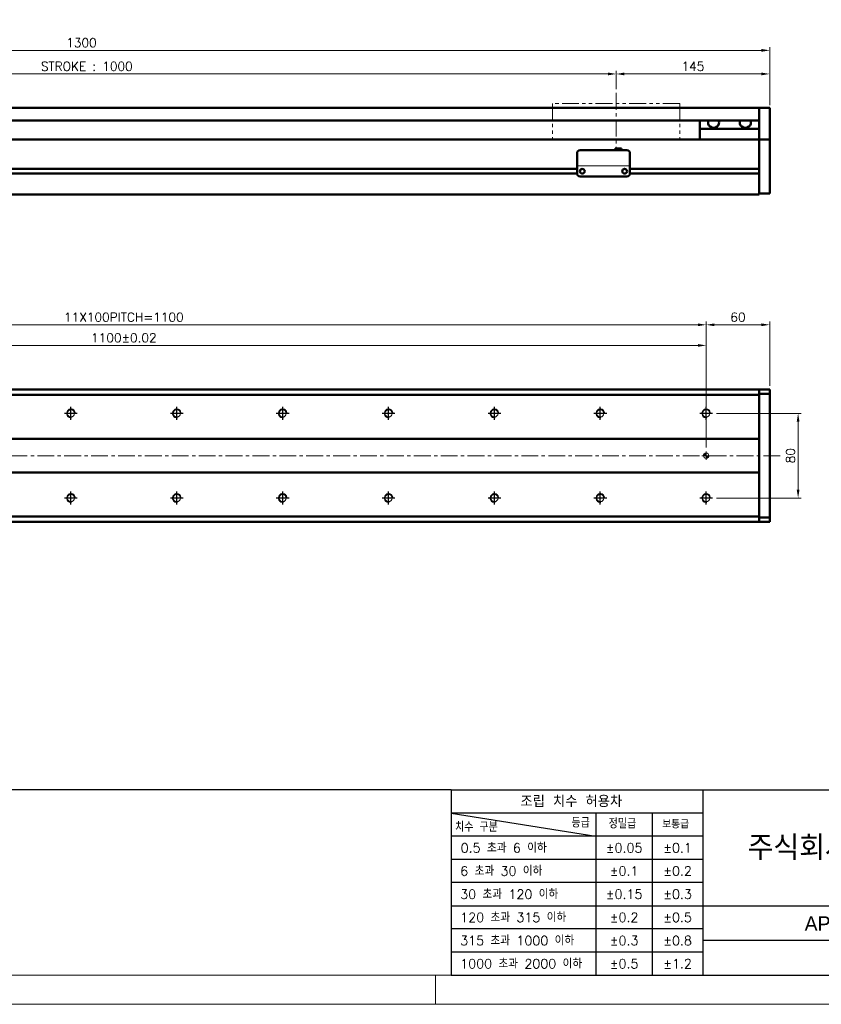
# Model space of a CAD drawing. Header units: millimetres. Extents: x 46891 to 50846, y 6223 to 10155.
# Tile 2 of 4: x 49304 to 50061, y 8529 to 9459. Entities that reach past the tile are written whole.
import ezdxf
from ezdxf.enums import TextEntityAlignment as Align

# ---------------------------------------------------------------- set-up
doc = ezdxf.new("R2010")
doc.units = ezdxf.units.MM
doc.header["$LTSCALE"] = 0.5
doc.linetypes.add('CENTER', pattern=[50.8, 31.75, -6.35, 6.35, -6.35])
doc.linetypes.add('PHANTOM', pattern=[63.5, 31.75, -6.35, 6.35, -6.35, 6.35, -6.35])
doc.layers.get('0').update_dxf_attribs({"lineweight": 20})
doc.layers.add('1', color=1, linetype='CENTER', lineweight=13)
doc.layers.add('외형선(ISO)', color=7, linetype='Continuous', lineweight=50)
for name, color, linetype in [('3', 3, 'Continuous'), ('C', 1, 'CENTER'), ('DIM', 4, 'Continuous')]:
    doc.layers.add(name, color=color, linetype=linetype)
doc.styles.add('ACISOGDT', font='amgdt.shx')
doc.styles.add('DSR TEXT', font='romans.shx', dxfattribs={"bigfont": 'whgtxt.shx'})
doc.styles.get("Standard").update_dxf_attribs({"font": 'romans.shx', "bigfont": 'whgtxt.shx'})
doc.dimstyles.new('DSR', dxfattribs={"dimscale": 2, "dimtxt": 3, "dimasz": 3, "dimexe": 0.5, "dimexo": 0.5, "dimgap": 0.5, "dimtad": 1, "dimdsep": 46, "dimtxsty": 'Standard', "dimcen": 2.5, "dimclrd": 4, "dimclre": 4, "dimclrt": 2, "dimadec": 0, "dimazin": 2, "dimtfac": 1, "dimtmove": 0, "dimatfit": 3, "dimfxl": 0, "dimlwd": -1, "dimlwe": -1, "dimarcsym": 0})

# ---------------------------------------------------------------- blocks, each defined once
blk = doc.blocks.new('A$C13F00394')
at = {"layer": '3'}
for p, q in [((0, 32), (-207.68, 32)), ((0, 32), (202.32, 32)), ((0, 32), (0, 0)), ((43.43, 32), (43.43, 0)), ((0, 28), (25, 24)), ((43.43, 28), (0, 28)), ((25, 28), (25, 0)), ((34.7, 28), (34.7, 0)), ((43.43, 24), (0, 24)), ((43.43, 20), (0, 20)), ((43.43, 16), (0, 16)), ((0, 12), (129.32, 12)), ((43.43, 8), (0, 8)), ((97.32, 6), (43.43, 6)), ((43.43, 4), (0, 4)), ((0, 0), (202.32, 0))]:
    blk.add_line(p, q, dxfattribs=at)
at = {"color": 0, "style": 'DSR TEXT'}
for s, height, p in [('조립 치수 허용차', 2, (11.97, 29.02)), ('치수 구분', 1.5, (0.69, 24.78)), ('등급', 1.5, (20.77, 25.52)), ('정밀급', 1.5, (27.18, 25.37)), ('보통급', 1.3, (36.41, 25.38)), (' 0.5 초과 6 이하', 1.6, (0.56, 21.19)), (' 6 초과 30 이하', 1.6, (0.49, 17.19)), (' 30 초과 120 이하', 1.6, (0.49, 13.19)), (' 120 초과 315 이하', 1.6, (0.49, 9.19)), (' 315 초과 1000 이하', 1.6, (0.49, 5.19)), (' 1000 초과 2000 이하', 1.6, (0.49, 1.19))]:
    blk.add_text(s, height=height, dxfattribs=at).set_placement(p)
at = {"color": 7, "style": 'ACISOGDT'}
blk.add_text('APPROVED', height=2.5, dxfattribs=at).set_placement((70.28, 8.93), align=Align.MIDDLE_CENTER)
at = {"color": 7, "insert": (70.37, 22), "char_height": 4.2, "attachment_point": 5, "style": 'DSR TEXT'}
blk.add_mtext('주식회사 디에스알', dxfattribs=at)
at = {"color": 0, "char_height": 1.6, "attachment_point": 5, "style": 'DSR TEXT'}
for s, insert in [('%%P0.05', (29.85, 22)), ('%%P0.1', (39.07, 22)), ('%%P0.1', (29.85, 18)), ('%%P0.2', (39.07, 18)), ('%%P0.15', (29.85, 14)), ('%%P0.3', (39.07, 14)), ('%%P0.2', (29.85, 10)), ('%%P0.5', (39.07, 10)), ('%%P0.3', (29.85, 6)), ('%%P0.8', (39.07, 6)), ('%%P0.5', (29.85, 2)), ('%%P1.2', (39.07, 2))]:
    blk.add_mtext(s, dxfattribs=dict(at, insert=insert))
blk = doc.blocks.new('A$C1C1952E1')
at = {"color": 1}
blk.add_lwpolyline([(0, 0), (420, 0), (420, 297), (0, 297)], close=True, dxfattribs=at)
at = {"color": 3}
blk.add_lwpolyline([(5, 5), (415, 5), (415, 292), (5, 292)], close=True, dxfattribs=at)
blk = doc.blocks.new('*D116')
at = {"color": 1, "linetype": 'ByBlock'}
for p, q in [((49867.19, 9393.56), (49867.19, 9410.91)), ((50004.39, 9407.91), (49874.99, 9407.91)), ((50012.19, 9378.56), (50012.19, 9410.91))]:
    blk.add_line(p, q, dxfattribs=at)
at = {"color": 1}
for points in [[(49874.99, 9409.22), (49874.99, 9406.61), (49867.19, 9407.91)], [(50004.39, 9409.22), (50004.39, 9406.61), (50012.19, 9407.91)]]:
    blk.add_solid(points, dxfattribs=at)
at = {"layer": 'Defpoints', "color": 0}
for p in [(49867.19, 9407.91), (49867.19, 9389.96), (50012.19, 9374.96)]:
    blk.add_point(p, dxfattribs=at)
at = {"color": 3, "insert": (49939.69, 9415.11), "char_height": 8.4, "attachment_point": 5, "style": 'DSR TEXT'}
blk.add_mtext('145', dxfattribs=at)
blk = doc.blocks.new('*D117')
at = {"color": 1, "linetype": 'ByBlock'}
for p, q in [((48867.19, 9393.56), (48867.19, 9410.91)), ((48874.99, 9407.91), (49859.39, 9407.91)), ((49867.19, 9393.56), (49867.19, 9410.91))]:
    blk.add_line(p, q, dxfattribs=at)
at = {"color": 1}
for points in [[(48874.99, 9409.22), (48874.99, 9406.61), (48867.19, 9407.91)], [(49859.39, 9409.22), (49859.39, 9406.61), (49867.19, 9407.91)]]:
    blk.add_solid(points, dxfattribs=at)
at = {"layer": 'Defpoints', "color": 0}
for p in [(49867.19, 9407.91), (48867.19, 9389.96), (49867.19, 9389.96)]:
    blk.add_point(p, dxfattribs=at)
at = {"color": 3, "insert": (49367.19, 9415.11), "char_height": 8.4, "attachment_point": 5, "style": 'DSR TEXT'}
blk.add_mtext('STROKE : 1000', dxfattribs=at)
blk = doc.blocks.new('*D119')
at = {"color": 1, "linetype": 'ByBlock'}
for p, q in [((48712.19, 9379.56), (48712.19, 9433.19)), ((50012.19, 9379.56), (50012.19, 9433.19)), ((48719.99, 9430.19), (50004.39, 9430.19))]:
    blk.add_line(p, q, dxfattribs=at)
at = {"color": 1}
for points in [[(48719.99, 9431.49), (48719.99, 9428.89), (48712.19, 9430.19)], [(50004.39, 9431.49), (50004.39, 9428.89), (50012.19, 9430.19)]]:
    blk.add_solid(points, dxfattribs=at)
at = {"layer": 'Defpoints', "color": 0}
for p in [(50012.19, 9430.19), (48712.19, 9375.96), (50012.19, 9375.96)]:
    blk.add_point(p, dxfattribs=at)
at = {"color": 3, "insert": (49362.19, 9437.39), "char_height": 8.4, "attachment_point": 5, "style": 'DSR TEXT'}
blk.add_mtext('1300', dxfattribs=at)
blk = doc.blocks.new('A$C33E56CC6')
h = blk.add_hatch()
h.set_pattern_fill('ANSI31', color=256, style=0)
h.set_pattern_definition([(45, (-7065.45672, -6508.5399), (-0.0883883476, 0.0883883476), [])])
h.paths.add_polyline_path([(4, 6.5, 0.414214), (1.5, 4), (4, 4)])
h.paths.add_polyline_path([(6.5, 4), (4, 4), (4, 1.5, 0.414214)])
blk.add_circle((4, 4), 2.5)
at = {"layer": '1'}
for p, q in [((0, 4), (8, 4)), ((4, 0), (4, 8))]:
    blk.add_line(p, q, dxfattribs=at)
blk = doc.blocks.new('tap8')
blk.add_circle((0, 0), 3.4)
at = {"layer": 'C', "color": 1, "linetype": 'CENTER'}
for p, q in [((-6.05, 0), (6.05, 0)), ((0, -6.05), (0, 6.05))]:
    blk.add_line(p, q, dxfattribs=at)
at = {"layer": 'DIM', "color": 3}
blk.add_arc((0, 0), 4, 263.84551, 189.43144, dxfattribs=at)
blk = doc.blocks.new('*D120')
at = {"color": 1, "linetype": 'ByBlock'}
for p, q in [((48852.19, 9054.87), (48852.19, 9154.46)), ((49952.19, 9054.87), (49952.19, 9154.46)), ((48859.99, 9151.46), (49944.39, 9151.46))]:
    blk.add_line(p, q, dxfattribs=at)
at = {"color": 1}
for points in [[(48859.99, 9152.76), (48859.99, 9150.16), (48852.19, 9151.46)], [(49944.39, 9152.76), (49944.39, 9150.16), (49952.19, 9151.46)]]:
    blk.add_solid(points, dxfattribs=at)
at = {"layer": 'Defpoints', "color": 0}
for p in [(49952.19, 9151.46), (48852.19, 9051.27), (49952.19, 9051.27)]:
    blk.add_point(p, dxfattribs=at)
at = {"color": 3, "insert": (49402.19, 9158.66), "char_height": 8.4, "attachment_point": 5, "style": 'DSR TEXT'}
blk.add_mtext('1100%%P0.02', dxfattribs=at)
blk = doc.blocks.new('*D122')
at = {"color": 1, "linetype": 'ByBlock'}
for p, q in [((49952.19, 9098.48), (49952.19, 9173.94)), ((50012.19, 9113.37), (50012.19, 9173.94)), ((49959.99, 9170.94), (50004.39, 9170.94))]:
    blk.add_line(p, q, dxfattribs=at)
at = {"color": 1}
for points in [[(49959.99, 9172.24), (49959.99, 9169.64), (49952.19, 9170.94)], [(50004.39, 9172.24), (50004.39, 9169.64), (50012.19, 9170.94)]]:
    blk.add_solid(points, dxfattribs=at)
at = {"layer": 'Defpoints', "color": 0}
for p in [(50012.19, 9170.94), (50012.19, 9109.77), (49952.19, 9094.88)]:
    blk.add_point(p, dxfattribs=at)
at = {"color": 3, "insert": (49982.19, 9178.14), "char_height": 8.4, "attachment_point": 5, "style": 'DSR TEXT'}
blk.add_mtext('60', dxfattribs=at)
blk = doc.blocks.new('*D125')
at = {"color": 1, "linetype": 'ByBlock'}
for p, q in [((48852.19, 9096.92), (48852.19, 9173.94)), ((49952.19, 9096.92), (49952.19, 9173.94)), ((48859.99, 9170.94), (49944.39, 9170.94))]:
    blk.add_line(p, q, dxfattribs=at)
at = {"color": 1}
for points in [[(48859.99, 9172.24), (48859.99, 9169.64), (48852.19, 9170.94)], [(49944.39, 9172.24), (49944.39, 9169.64), (49952.19, 9170.94)]]:
    blk.add_solid(points, dxfattribs=at)
at = {"layer": 'Defpoints', "color": 0}
for p in [(49952.19, 9170.94), (48852.19, 9093.32), (49952.19, 9093.32)]:
    blk.add_point(p, dxfattribs=at)
at = {"color": 3, "insert": (49402.19, 9178.14), "char_height": 8.4, "attachment_point": 5, "style": 'DSR TEXT'}
blk.add_mtext('11X100PITCH=1100', dxfattribs=at)
blk = doc.blocks.new('*D126')
at = {"color": 1, "linetype": 'ByBlock'}
for p, q in [((49961.84, 9087.27), (50042.03, 9087.27)), ((50039.03, 9015.07), (50039.03, 9079.47)), ((49961.84, 9007.27), (50042.03, 9007.27))]:
    blk.add_line(p, q, dxfattribs=at)
at = {"color": 1}
for points in [[(50037.73, 9079.47), (50040.33, 9079.47), (50039.03, 9087.27)], [(50037.73, 9015.07), (50040.33, 9015.07), (50039.03, 9007.27)]]:
    blk.add_solid(points, dxfattribs=at)
at = {"layer": 'Defpoints', "color": 0}
for p in [(49958.24, 9087.27), (50039.03, 9087.27), (49958.24, 9007.27)]:
    blk.add_point(p, dxfattribs=at)
at = {"color": 3, "insert": (50031.83, 9047.27), "char_height": 8.4, "attachment_point": 5, "rotation": 90, "style": 'DSR TEXT'}
blk.add_mtext('80', dxfattribs=at)

msp = doc.modelspace()

# ---------------------------------------------------------------- linework, layer by layer
at = {"color": 6, "linetype": 'PHANTOM'}
for p, q in [((49927.18959, 9379.96408), (49807.18959, 9379.96408)), ((49807.18959, 9379.96408), (49807.18959, 9345.96408)), ((49927.18959, 9379.96408), (49927.18959, 9345.96408))]:
    msp.add_line(p, q, dxfattribs=at)
msp.add_line((49830.18959, 9320.96422), (49880.18959, 9320.96422))
at = {"color": 1}
msp.add_line((49696.54732, 8556.37352), (49696.54732, 8528.99552), dxfattribs=at)
at = {"layer": '1'}
for p, q in [((49867.18959, 9389.96408), (49867.18959, 9335.96408)), ((50022.18959, 9047.27022), (48702.18959, 9047.27022))]:
    msp.add_line(p, q, dxfattribs=at)
at = {"layer": '3'}
msp.add_line((49711.23583, 8556.37352), (50819.04532, 8556.37352), dxfattribs=at)
at = {"layer": '외형선(ISO)'}
for p, q in [((48927.18959, 9375.96408), (50002.18959, 9375.96408)), ((50002.18959, 9375.96408), (50002.18959, 9373.96408)), ((50002.18959, 9375.96408), (50012.18959, 9375.96408)), ((50002.18959, 9373.96408), (50002.18959, 9375.96408)), ((50002.18959, 9373.17956), (50002.18959, 9373.96408)), ((50002.18959, 9373.96408), (50002.18959, 9373.17956)), ((50002.18959, 9372.68085), (50002.18959, 9373.17956)), ((50002.18959, 9373.17956), (50002.18959, 9372.68085)), ((50002.18959, 9372.68085), (50002.18959, 9371.61237)), ((50002.18959, 9371.61237), (50002.18959, 9372.68085)), ((50002.18959, 9371.61237), (50002.18959, 9368.62656)), ((50002.18959, 9368.62656), (50002.18959, 9371.61237)), ((50002.18959, 9360.06226), (50002.18959, 9368.62656)), ((50002.18959, 9368.62656), (50002.18959, 9364.46408)), ((50012.18959, 9373.96408), (50012.18959, 9375.96408)), ((50012.18959, 9373.96408), (50012.18959, 9373.17956)), ((50012.18959, 9373.17956), (50012.18959, 9372.68085)), ((50012.18959, 9371.61237), (50012.18959, 9372.68085)), ((50012.18959, 9368.62656), (50012.18959, 9371.61237)), ((50012.18959, 9368.62656), (50012.18959, 9360.06226)), ((48927.18959, 9363.96408), (50002.18959, 9363.96408)), ((49946.18959, 9355.96408), (49946.18959, 9363.96408)), ((50002.18959, 9357.96697), (50002.18959, 9360.06226)), ((50002.18959, 9346.54502), (50002.18959, 9357.96697)), ((50012.18959, 9360.06226), (50012.18959, 9357.96697)), ((50012.18959, 9357.96697), (50012.18959, 9346.54502)), ((50002.18959, 9355.96408), (49946.18959, 9355.96408)), ((49946.18959, 9345.96408), (49946.18959, 9355.96408)), ((50002.18959, 9345.96408), (48872.18959, 9345.96408)), ((50002.18959, 9345.96408), (50002.18959, 9346.54502)), ((50002.18959, 9342.96408), (50002.18959, 9345.96408)), ((50002.18959, 9345.96408), (50002.18959, 9342.96408)), ((50002.18959, 9345.96408), (50012.18959, 9345.96408)), ((50002.18959, 9342.96408), (50002.18959, 9318.41408)), ((50002.18959, 9300.20672), (50002.18959, 9342.96408)), ((50012.18959, 9346.54502), (50012.18959, 9345.96408)), ((50012.18959, 9342.96408), (50012.18959, 9345.96408)), ((50012.18959, 9342.96408), (50012.18959, 9300.20672)), ((49830.18959, 9322.96424), (49830.18959, 9332.96424)), ((49833.18959, 9335.96424), (49877.18959, 9335.96424)), ((49866.18959, 9337.46423), (49866.18959, 9335.96424)), ((49866.18959, 9337.46423), (49872.18959, 9337.46423)), ((49872.18959, 9337.46423), (49872.18959, 9335.96424)), ((49880.18959, 9332.96424), (49880.18959, 9322.96424)), ((49830.18959, 9322.96424), (49830.18959, 9320.96423)), ((49830.18959, 9320.9642), (49830.18959, 9320.96423)), ((49830.18959, 9320.4642), (49830.18959, 9320.9642)), ((49830.18959, 9313.9642), (49830.18959, 9320.4642)), ((49880.18959, 9320.96423), (49880.18959, 9322.96424)), ((49880.18959, 9320.96423), (49880.18959, 9320.9642)), ((49880.18959, 9320.9642), (49880.18959, 9320.4642)), ((49880.18959, 9320.4642), (49880.18959, 9313.9642)), ((49830.20004, 9313.71408), (48926.17915, 9313.71408)), ((49830.18959, 9318.21408), (48926.18959, 9318.21408)), ((49835.21293, 9318.21408), (49835.16626, 9318.21408)), ((49875.21293, 9318.21408), (49875.16626, 9318.21408)), ((50002.18959, 9313.71408), (49880.17915, 9313.71408)), ((50002.18959, 9318.21408), (49880.18959, 9318.21408)), ((50002.18959, 9313.51408), (50002.18959, 9300.20672)), ((49833.18959, 9310.9642), (49877.18959, 9310.9642)), ((48722.18959, 9293.96408), (50002.18959, 9293.96408)), ((50002.18959, 9298.0854), (50002.18959, 9300.20672)), ((50002.18959, 9300.20672), (50002.18959, 9298.0854)), ((50002.18959, 9298.0854), (50002.18959, 9293.96408)), ((50002.18959, 9294.96408), (50002.18959, 9298.0854)), ((50002.18959, 9294.96408), (50012.18959, 9294.96408)), ((50012.18959, 9298.0854), (50012.18959, 9300.20672)), ((50012.18959, 9298.0854), (50012.18959, 9294.96408)), ((50002.18959, 9109.77022), (48785.18959, 9109.77022)), ((50002.18959, 9108.89154), (50002.18959, 9109.77022)), ((50002.18959, 9109.77022), (50002.18959, 9108.89154)), ((50002.18959, 9109.77022), (50012.18959, 9109.77022)), ((50002.18959, 9108.89154), (50002.18959, 9104.77022)), ((50002.18959, 9105.77022), (50002.18959, 9108.89154)), ((50012.18959, 9108.89154), (50012.18959, 9109.77022)), ((50012.18959, 9108.89154), (50012.18959, 9105.77022)), ((48785.18959, 9104.77022), (50002.18959, 9104.77022)), ((50002.18959, 9105.77022), (50012.18959, 9105.77022)), ((50002.18959, 9104.77022), (50002.18959, 9063.27022)), ((50012.18959, 9105.77022), (50012.18959, 8988.77022)), ((50002.18959, 9063.27022), (48785.18959, 9063.27022)), ((50002.18959, 9063.27022), (50002.18959, 9062.41666)), ((50002.18959, 9062.41666), (50002.18959, 9062.06311)), ((50002.18959, 9062.06311), (50002.18959, 9032.47732)), ((50002.18959, 9032.47732), (50002.18959, 9062.06311)), ((50002.18959, 9032.47732), (50002.18959, 9032.12377)), ((50002.18959, 9032.12377), (50002.18959, 9031.27022)), ((48785.18959, 9031.27022), (50002.18959, 9031.27022)), ((50002.18959, 9031.27022), (50002.18959, 8989.77022)), ((50002.18959, 8989.77022), (48785.18959, 8989.77022)), ((50002.18959, 8989.77022), (50002.18959, 8985.6489)), ((50002.18959, 8985.6489), (50002.18959, 8988.77022)), ((50002.18959, 8988.77022), (50012.18959, 8988.77022)), ((50002.18959, 8984.77022), (50002.18959, 8985.6489)), ((50002.18959, 8985.6489), (50002.18959, 8984.77022)), ((50012.18959, 8988.77022), (50012.18959, 8985.6489)), ((50012.18959, 8984.77022), (50012.18959, 8985.6489)), ((50002.18959, 8984.77022), (48785.18959, 8984.77022)), ((50002.18959, 8984.77022), (50012.18959, 8984.77022))]:
    msp.add_line(p, q, dxfattribs=at)
for centre in [(49835.18959, 9315.9642), (49875.18959, 9315.9642)]:
    msp.add_circle(centre, 2.25, dxfattribs=at)
for centre, start, end in [((49833.18959, 9332.96424), 90, 180), ((49877.18959, 9332.96424), 0, 90), ((49833.18959, 9313.9642), 180, 270), ((49877.18959, 9313.9642), 270, 0)]:
    msp.add_arc(centre, 3, start, end, dxfattribs=at)
for centre in [(49959.18959, 9361.96408), (49989.18959, 9361.96408)]:
    msp.add_ellipse(centre, major_axis=(5.25, 0), ratio=0.923076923, start_param=2.716178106, end_param=6.708599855, dxfattribs=at)

# ---------------------------------------------------------------- block references
at = {"xscale": 5.4756, "yscale": 5.4756, "zscale": 5.4756}
for name, p in [('A$C1C1952E1', (48546.67132, 8528.99552)), ('A$C13F00394', (49711.23583, 8556.37352))]:
    msp.add_blockref(name, p, dxfattribs=at)
at = {"rotation": 90}
for p in [(49352.18959, 9087.27022), (49452.18959, 9087.27022), (49552.18959, 9087.27022), (49652.18959, 9087.27022), (49752.18959, 9087.27022), (49852.18959, 9087.27022), (49952.18959, 9087.27022), (49352.18959, 9007.27022), (49452.18959, 9007.27022), (49552.18959, 9007.27022), (49652.18959, 9007.27022), (49752.18959, 9007.27022), (49852.18959, 9007.27022), (49952.18959, 9007.27022)]:
    msp.add_blockref('tap8', p, dxfattribs=at)
msp.add_blockref('A$C33E56CC6', (49948.18959, 9043.27022))

# ---------------------------------------------------------------- dimensions: what is measured, and where the dimension line sits
for base, p1, p2, picture, middle in [((50012.18959, 9430.19202), (48712.18959, 9375.96408), (50012.18959, 9375.96408), '*D119', (49362.18959, 9437.39202)), ((49867.18959, 9407.91493), (50012.18959, 9374.96408), (49867.18959, 9389.96408), '*D116', (49939.68959, 9415.11493))]:
    dim = msp.add_linear_dim(base=base, p1=p1, p2=p2, dimstyle='DSR', override={"dimscale": 3, "dimtxt": 2.8, "dimasz": 2.600136, "dimexe": 1, "dimexo": 1.2, "dimgap": 1, "dimdec": 4, "dimtxsty": 'DSR TEXT', "dimclrd": 1, "dimclre": 1, "dimclrt": 3, "dimtdec": 4, "dimtix": 1})
    dim.commit()
    dim.dimension.update_dxf_attribs({"geometry": picture, "text_midpoint": middle})
for base, p1, p2, text, picture, middle in [((49867.18959, 9407.91493), (48867.18959, 9389.96408), (49867.18959, 9389.96408), 'STROKE : <>', '*D117', (49367.18959, 9415.11493)), ((49952.18959, 9170.94482), (48852.18959, 9093.31719), (49952.18959, 9093.31719), '11X100PITCH=<>', '*D125', (49402.18959, 9178.14482)), ((49952.18959, 9151.4623), (48852.18959, 9051.27022), (49952.18959, 9051.27022), '<>%%P0.02', '*D120', (49402.18959, 9158.6623))]:
    dim = msp.add_linear_dim(base=base, p1=p1, p2=p2, text=text, dimstyle='DSR', override={"dimscale": 3, "dimtxt": 2.8, "dimasz": 2.600136, "dimexe": 1, "dimexo": 1.2, "dimgap": 1, "dimdec": 4, "dimtxsty": 'DSR TEXT', "dimclrd": 1, "dimclre": 1, "dimclrt": 3, "dimtdec": 4, "dimtix": 1})
    dim.commit()
    dim.dimension.update_dxf_attribs({"geometry": picture, "text_midpoint": middle})
dim = msp.add_linear_dim(base=(50012.18959, 9170.94482), p1=(49952.18959, 9094.88185), p2=(50012.18959, 9109.77022), dimstyle='DSR', override={"dimscale": 3, "dimtxt": 2.8, "dimasz": 2.600136, "dimexe": 1, "dimexo": 1.2, "dimgap": 1, "dimdec": 4, "dimtxsty": 'DSR TEXT', "dimclrd": 1, "dimclre": 1, "dimclrt": 3, "dimtdec": 4, "dimtix": 1})
dim.commit()
dim.dimension.update_dxf_attribs({"geometry": '*D122', "text_midpoint": (49982.18959, 9170.94482), "dimtype": 160})
dim = msp.add_linear_dim(base=(50039.02813, 9087.27022), p1=(49958.23656, 9007.27022), p2=(49958.23656, 9087.27022), angle=90, dimstyle='DSR', override={"dimscale": 3, "dimtxt": 2.8, "dimasz": 2.600136, "dimexe": 1, "dimexo": 1.2, "dimgap": 1, "dimdec": 4, "dimtxsty": 'DSR TEXT', "dimclrd": 1, "dimclre": 1, "dimclrt": 3, "dimtdec": 4, "dimtix": 1})
dim.commit()
dim.dimension.update_dxf_attribs({"geometry": '*D126', "text_midpoint": (50031.82813, 9047.27022)})

doc.saveas('drawing.dxf')
